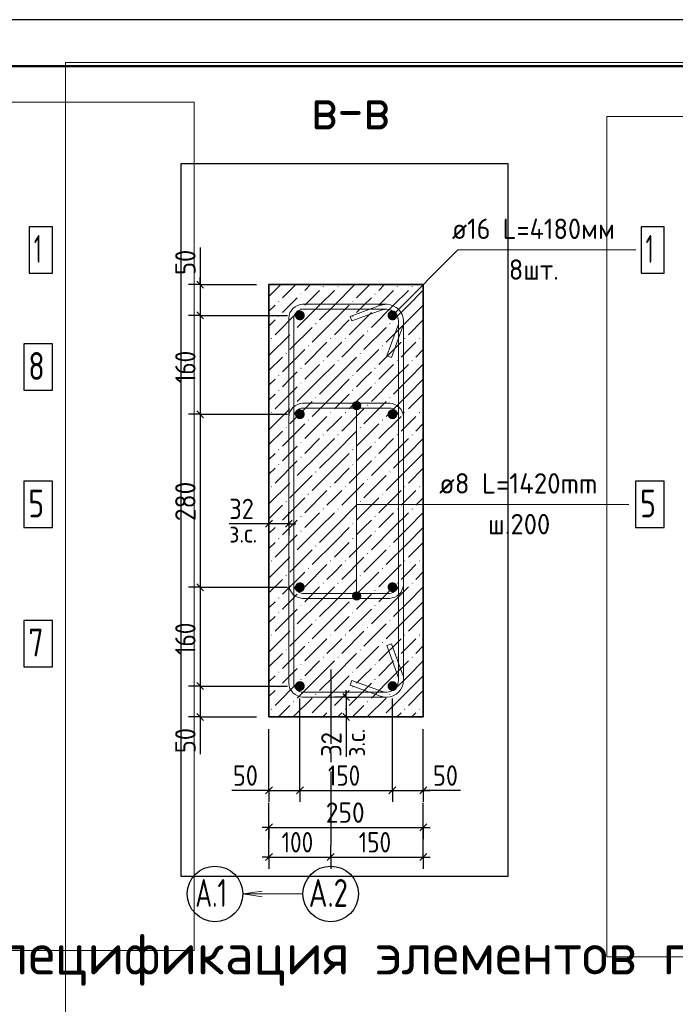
# Model space of a CAD drawing. Header units: millimetres. Extents: x 0 to 50400, y 0 to 35640.
# Tile 10 of 11: x 30698 to 39195, y 22889 to 35640. Entities that reach past the tile are written whole.
import ezdxf

# ---------------------------------------------------------------- set-up
doc = ezdxf.new("R2010")
doc.units = ezdxf.units.MM
doc.linetypes.add('______2', pattern=[324, 240, -84])
doc.linetypes.add('______5', pattern=[1320, 960, -120, 120, -120])
for name, color, linetype, lineweight in [('Standard', 7, 'Continuous', 25), ('Выпуски арматуры Г-обр.', 52, 'Continuous', 25), ('ЖБ Пилон', 7, 'Continuous', 35), ('Заголовок чертежа', 7, 'Continuous', 25), ('Позиционная метка линия выноска', 7, 'Continuous', 13)]:
    doc.layers.add(name, color=color, linetype=linetype, lineweight=lineweight)
for name, color, linetype, true_color in [('Оси', 7, '______5', 0x656565), ('Стена фоновая арматура Х1', 7, '______2', 0xa0a0a0), ('Стена Хомут', 7, '______2', 0xa0a0a0)]:
    doc.layers.add(name, color=color, linetype=linetype, true_color=true_color)
doc.layers.add('Размерная выноска', color=7, linetype='Continuous')
doc.styles.add('ISOCPEUR', font='txt')

msp = doc.modelspace()

# ---------------------------------------------------------------- hatches: boundary and pattern name
at = {"layer": 'ЖБ Пилон', "linetype": 'Continuous', "lineweight": 18, "transparency": 33554687}
for points in [[(34632, 32175), (34624, 32183), (34632, 32191), (34639, 32183)], [(34824, 32175), (34816, 32183), (34824, 32191), (34831, 32183)], [(35592, 32175), (35584, 32183), (35592, 32191), (35599, 32183)], [(35784, 32175), (35776, 32183), (35784, 32191), (35791, 32183)], [(34344, 32079), (34336, 32087), (34344, 32095), (34351, 32087)], [(35304, 32079), (35296, 32087), (35304, 32095), (35311, 32087)], [(34056, 31983), (34048, 31991), (34056, 31999), (34063, 31991)], [(34344, 31887), (34336, 31895), (34344, 31903), (34351, 31895)], [(35016, 31983), (35008, 31991), (35016, 31999), (35023, 31991)], [(35304, 31887), (35296, 31895), (35304, 31903), (35311, 31895)], [(34056, 31791), (34048, 31799), (34056, 31807), (34063, 31799)], [(35016, 31791), (35008, 31799), (35016, 31807), (35023, 31799)], [(34536, 31695), (34528, 31703), (34536, 31711), (34543, 31703)], [(35496, 31695), (35488, 31703), (35496, 31711), (35503, 31703)], [(33960, 31503), (33952, 31511), (33960, 31519), (33967, 31511)], [(34248, 31599), (34240, 31607), (34248, 31615), (34255, 31607)], [(34728, 31503), (34720, 31511), (34728, 31519), (34735, 31511)], [(34920, 31503), (34912, 31511), (34920, 31519), (34927, 31511)], [(35208, 31599), (35200, 31607), (35208, 31615), (35215, 31607)], [(35688, 31503), (35680, 31511), (35688, 31519), (35695, 31511)], [(35880, 31503), (35872, 31511), (35880, 31519), (35887, 31511)], [(34440, 31407), (34432, 31415), (34440, 31423), (34447, 31415)], [(35400, 31407), (35392, 31415), (35400, 31423), (35407, 31415)], [(34152, 31311), (34144, 31319), (34152, 31327), (34159, 31319)], [(35112, 31311), (35104, 31319), (35112, 31327), (35119, 31319)], [(34344, 31119), (34336, 31127), (34344, 31135), (34351, 31127)], [(34632, 31215), (34624, 31223), (34632, 31231), (34639, 31223)], [(34824, 31215), (34816, 31223), (34824, 31231), (34831, 31223)], [(35304, 31119), (35296, 31127), (35304, 31135), (35311, 31127)], [(35592, 31215), (35584, 31223), (35592, 31231), (35599, 31223)], [(35784, 31215), (35776, 31223), (35784, 31231), (35791, 31223)], [(34056, 31023), (34048, 31031), (34056, 31039), (34063, 31031)], [(35016, 31023), (35008, 31031), (35016, 31039), (35023, 31031)], [(34344, 30927), (34336, 30935), (34344, 30943), (34351, 30935)], [(35304, 30927), (35296, 30935), (35304, 30943), (35311, 30935)], [(34056, 30831), (34048, 30839), (34056, 30847), (34063, 30839)], [(34536, 30735), (34528, 30743), (34536, 30751), (34543, 30743)], [(35016, 30831), (35008, 30839), (35016, 30847), (35023, 30839)], [(35496, 30735), (35488, 30743), (35496, 30751), (35503, 30743)], [(34248, 30639), (34240, 30647), (34248, 30655), (34255, 30647)], [(35208, 30639), (35200, 30647), (35208, 30655), (35215, 30647)], [(33960, 30543), (33952, 30551), (33960, 30559), (33967, 30551)], [(34728, 30543), (34720, 30551), (34728, 30559), (34735, 30551)], [(34920, 30543), (34912, 30551), (34920, 30559), (34927, 30551)], [(35688, 30543), (35680, 30551), (35688, 30559), (35695, 30551)], [(35880, 30543), (35872, 30551), (35880, 30559), (35887, 30551)], [(34152, 30351), (34144, 30359), (34152, 30367), (34159, 30359)], [(34440, 30447), (34432, 30455), (34440, 30463), (34447, 30455)], [(35112, 30351), (35104, 30359), (35112, 30367), (35119, 30359)], [(35400, 30447), (35392, 30455), (35400, 30463), (35407, 30455)], [(34632, 30255), (34624, 30263), (34632, 30271), (34639, 30263)], [(34824, 30255), (34816, 30263), (34824, 30271), (34831, 30263)], [(35592, 30255), (35584, 30263), (35592, 30271), (35599, 30263)], [(35784, 30255), (35776, 30263), (35784, 30271), (35791, 30263)], [(34344, 30159), (34336, 30167), (34344, 30175), (34351, 30167)], [(35304, 30159), (35296, 30167), (35304, 30175), (35311, 30167)], [(34056, 30063), (34048, 30071), (34056, 30079), (34063, 30071)], [(34344, 29967), (34336, 29975), (34344, 29983), (34351, 29975)], [(35016, 30063), (35008, 30071), (35016, 30079), (35023, 30071)], [(35304, 29967), (35296, 29975), (35304, 29983), (35311, 29975)], [(34056, 29871), (34048, 29879), (34056, 29887), (34063, 29879)], [(35016, 29871), (35008, 29879), (35016, 29887), (35023, 29879)], [(34536, 29775), (34528, 29783), (34536, 29791), (34543, 29783)], [(35496, 29775), (35488, 29783), (35496, 29791), (35503, 29783)], [(33960, 29583), (33952, 29591), (33960, 29599), (33967, 29591)], [(34248, 29679), (34240, 29687), (34248, 29695), (34255, 29687)], [(34728, 29583), (34720, 29591), (34728, 29599), (34735, 29591)], [(34920, 29583), (34912, 29591), (34920, 29599), (34927, 29591)], [(35208, 29679), (35200, 29687), (35208, 29695), (35215, 29687)], [(35688, 29583), (35680, 29591), (35688, 29599), (35695, 29591)], [(35880, 29583), (35872, 29591), (35880, 29599), (35887, 29591)], [(34440, 29487), (34432, 29495), (34440, 29503), (34447, 29495)], [(35400, 29487), (35392, 29495), (35400, 29503), (35407, 29495)], [(34152, 29391), (34144, 29399), (34152, 29407), (34159, 29399)], [(35112, 29391), (35104, 29399), (35112, 29407), (35119, 29399)], [(34344, 29199), (34336, 29207), (34344, 29215), (34351, 29207)], [(34632, 29295), (34624, 29303), (34632, 29311), (34639, 29303)], [(34824, 29295), (34816, 29303), (34824, 29311), (34831, 29303)], [(35304, 29199), (35296, 29207), (35304, 29215), (35311, 29207)], [(35592, 29295), (35584, 29303), (35592, 29311), (35599, 29303)], [(35784, 29295), (35776, 29303), (35784, 29311), (35791, 29303)], [(34056, 29103), (34048, 29111), (34056, 29119), (34063, 29111)], [(35016, 29103), (35008, 29111), (35016, 29119), (35023, 29111)], [(34344, 29007), (34336, 29015), (34344, 29023), (34351, 29015)], [(35304, 29007), (35296, 29015), (35304, 29023), (35311, 29015)], [(34056, 28911), (34048, 28919), (34056, 28927), (34063, 28919)], [(34536, 28815), (34528, 28823), (34536, 28831), (34543, 28823)], [(35016, 28911), (35008, 28919), (35016, 28927), (35023, 28919)], [(35496, 28815), (35488, 28823), (35496, 28831), (35503, 28823)], [(34248, 28719), (34240, 28727), (34248, 28735), (34255, 28727)], [(35208, 28719), (35200, 28727), (35208, 28735), (35215, 28727)], [(33960, 28623), (33952, 28631), (33960, 28639), (33967, 28631)], [(34728, 28623), (34720, 28631), (34728, 28639), (34735, 28631)], [(34920, 28623), (34912, 28631), (34920, 28639), (34927, 28631)], [(35688, 28623), (35680, 28631), (35688, 28639), (35695, 28631)], [(35880, 28623), (35872, 28631), (35880, 28639), (35887, 28631)], [(34152, 28431), (34144, 28439), (34152, 28447), (34159, 28439)], [(34440, 28527), (34432, 28535), (34440, 28543), (34447, 28535)], [(35112, 28431), (35104, 28439), (35112, 28447), (35119, 28439)], [(35400, 28527), (35392, 28535), (35400, 28543), (35407, 28535)], [(34632, 28335), (34624, 28343), (34632, 28351), (34639, 28343)], [(34824, 28335), (34816, 28343), (34824, 28351), (34831, 28343)], [(35592, 28335), (35584, 28343), (35592, 28351), (35599, 28343)], [(35784, 28335), (35776, 28343), (35784, 28351), (35791, 28343)], [(34344, 28239), (34336, 28247), (34344, 28255), (34351, 28247)], [(35304, 28239), (35296, 28247), (35304, 28255), (35311, 28247)], [(34056, 28143), (34048, 28151), (34056, 28159), (34063, 28151)], [(34344, 28047), (34336, 28055), (34344, 28063), (34351, 28055)], [(35016, 28143), (35008, 28151), (35016, 28159), (35023, 28151)], [(35304, 28047), (35296, 28055), (35304, 28063), (35311, 28055)], [(34056, 27951), (34048, 27959), (34056, 27967), (34063, 27959)], [(35016, 27951), (35008, 27959), (35016, 27967), (35023, 27959)], [(34536, 27855), (34528, 27863), (34536, 27871), (34543, 27863)], [(35496, 27855), (35488, 27863), (35496, 27871), (35503, 27863)], [(33960, 27663), (33952, 27671), (33960, 27679), (33967, 27671)], [(34248, 27759), (34240, 27767), (34248, 27775), (34255, 27767)], [(34728, 27663), (34720, 27671), (34728, 27679), (34735, 27671)], [(34920, 27663), (34912, 27671), (34920, 27679), (34927, 27671)], [(35208, 27759), (35200, 27767), (35208, 27775), (35215, 27767)], [(35688, 27663), (35680, 27671), (35688, 27679), (35695, 27671)], [(35880, 27663), (35872, 27671), (35880, 27679), (35887, 27671)], [(34440, 27567), (34432, 27575), (34440, 27583), (34447, 27575)], [(35400, 27567), (35392, 27575), (35400, 27583), (35407, 27575)], [(34152, 27471), (34144, 27479), (34152, 27487), (34159, 27479)], [(35112, 27471), (35104, 27479), (35112, 27487), (35119, 27479)], [(34344, 27279), (34336, 27287), (34344, 27295), (34351, 27287)], [(34632, 27375), (34624, 27383), (34632, 27391), (34639, 27383)], [(34824, 27375), (34816, 27383), (34824, 27391), (34831, 27383)], [(35304, 27279), (35296, 27287), (35304, 27295), (35311, 27287)], [(35592, 27375), (35584, 27383), (35592, 27391), (35599, 27383)], [(35784, 27375), (35776, 27383), (35784, 27391), (35791, 27383)], [(34056, 27183), (34048, 27191), (34056, 27199), (34063, 27191)], [(35016, 27183), (35008, 27191), (35016, 27199), (35023, 27191)], [(34344, 27087), (34336, 27095), (34344, 27103), (34351, 27095)], [(35304, 27087), (35296, 27095), (35304, 27103), (35311, 27095)], [(34056, 26991), (34048, 26999), (34056, 27007), (34063, 26999)], [(34536, 26895), (34528, 26903), (34536, 26911), (34543, 26903)], [(35016, 26991), (35008, 26999), (35016, 27007), (35023, 26999)], [(35496, 26895), (35488, 26903), (35496, 26911), (35503, 26903)], [(34248, 26799), (34240, 26807), (34248, 26815), (34255, 26807)], [(35208, 26799), (35200, 26807), (35208, 26815), (35215, 26807)], [(33960, 26703), (33952, 26711), (33960, 26719), (33967, 26711)], [(34728, 26703), (34720, 26711), (34728, 26719), (34735, 26711)], [(34920, 26703), (34912, 26711), (34920, 26719), (34927, 26711)], [(35688, 26703), (35680, 26711), (35688, 26719), (35695, 26711)], [(35880, 26703), (35872, 26711), (35880, 26719), (35887, 26711)], [(34436, 26610), (34432, 26615), (34440, 26623), (34447, 26615), (34443, 26610)], [(35396, 26610), (35392, 26615), (35400, 26623), (35407, 26615), (35403, 26610)]]:
    msp.add_hatch(color=7, dxfattribs=at).paths.add_polyline_path(points, flags=16)
at = {"layer": 'Позиционная метка линия выноска', "linetype": 'Continuous', "lineweight": 13, "transparency": 33554687}
for points in [[(35112, 30669), (35019, 30669), (35011, 30642)], [(35112, 30669), (35011, 30642), (35119, 30642)], [(35119, 30642), (35011, 30642), (35019, 30615)], [(35092, 30689), (35038, 30689), (35019, 30669)], [(35092, 30689), (35019, 30669), (35112, 30669)], [(35119, 30642), (35019, 30615), (35112, 30615)], [(35112, 30615), (35019, 30615), (35038, 30596)], [(35038, 30689), (35092, 30689), (35065, 30696)], [(35112, 30615), (35038, 30596), (35092, 30596)], [(35092, 30596), (35038, 30596), (35065, 30588)], [(35011, 28178), (35119, 28178), (35112, 28205)], [(35011, 28178), (35112, 28205), (35019, 28205)], [(35019, 28205), (35112, 28205), (35092, 28225)], [(35019, 28205), (35092, 28225), (35038, 28225)], [(35038, 28225), (35092, 28225), (35065, 28232)], [(35019, 28151), (35119, 28178), (35011, 28178)], [(35019, 28151), (35112, 28151), (35119, 28178)], [(35038, 28132), (35112, 28151), (35019, 28151)], [(35038, 28132), (35092, 28132), (35112, 28151)], [(35092, 28132), (35038, 28132), (35065, 28124)]]:
    msp.add_hatch(color=7, dxfattribs=at).paths.add_polyline_path(points)
at = {"layer": 'Стена фоновая арматура Х1', "linetype": 'Continuous', "lineweight": 18, "transparency": 33554687}
for points in [[(34393, 31810), (34388, 31835), (34375, 31856), (34354, 31869), (34329, 31874), (34305, 31869), (34284, 31856), (34270, 31835), (34265, 31810), (34270, 31786), (34284, 31765), (34305, 31751), (34329, 31746), (34354, 31751), (34375, 31765), (34388, 31786)], [(35593, 31810), (35588, 31835), (35575, 31856), (35554, 31869), (35529, 31874), (35505, 31869), (35484, 31856), (35470, 31835), (35465, 31810), (35470, 31786), (35484, 31765), (35505, 31751), (35529, 31746), (35554, 31751), (35575, 31765), (35588, 31786)], [(34393, 30530), (34388, 30555), (34375, 30576), (34354, 30589), (34329, 30594), (34305, 30589), (34284, 30576), (34270, 30555), (34265, 30530), (34270, 30506), (34284, 30485), (34305, 30471), (34329, 30466), (34354, 30471), (34375, 30485), (34388, 30506)], [(35593, 30530), (35588, 30555), (35575, 30576), (35554, 30589), (35529, 30594), (35505, 30589), (35484, 30576), (35470, 30555), (35465, 30530), (35470, 30506), (35484, 30485), (35505, 30471), (35529, 30466), (35554, 30471), (35575, 30485), (35588, 30506)], [(34393, 28290), (34388, 28315), (34375, 28336), (34354, 28349), (34329, 28354), (34305, 28349), (34284, 28336), (34270, 28315), (34265, 28290), (34270, 28266), (34284, 28245), (34305, 28231), (34329, 28226), (34354, 28231), (34375, 28245), (34388, 28266)], [(35593, 28290), (35588, 28315), (35575, 28336), (35554, 28349), (35529, 28354), (35505, 28349), (35484, 28336), (35470, 28315), (35465, 28290), (35470, 28266), (35484, 28245), (35505, 28231), (35529, 28226), (35554, 28231), (35575, 28245), (35588, 28266)], [(34393, 27010), (34388, 27035), (34375, 27056), (34354, 27069), (34329, 27074), (34305, 27069), (34284, 27056), (34270, 27035), (34265, 27010), (34270, 26986), (34284, 26965), (34305, 26951), (34329, 26946), (34354, 26951), (34375, 26965), (34388, 26986)], [(35593, 27010), (35588, 27035), (35575, 27056), (35554, 27069), (35529, 27074), (35505, 27069), (35484, 27056), (35470, 27035), (35465, 27010), (35470, 26986), (35484, 26965), (35505, 26951), (35529, 26946), (35554, 26951), (35575, 26965), (35588, 26986)]]:
    msp.add_hatch(color=7, dxfattribs=at).paths.add_polyline_path(points)

# ---------------------------------------------------------------- linework, layer by layer
at = {"layer": 'Standard', "color": 7, "linetype": 'Continuous', "lineweight": -3, "transparency": 33554687}
for p, q in [((33037, 32210), (33037, 32300)), ((33037, 32210), (32887, 32210)), ((33037, 32210), (33187, 32210)), ((33037, 32210), (33769, 32210)), ((33037, 32210), (33037, 31810)), ((33037, 31810), (32887, 31810)), ((33037, 31810), (33187, 31810)), ((33037, 31810), (34169, 31810)), ((33037, 31810), (33037, 30530)), ((33037, 30530), (32887, 30530)), ((33037, 30530), (33187, 30530)), ((33037, 30530), (34169, 30530)), ((33037, 30530), (33037, 28290)), ((33929, 29112), (33929, 29262)), ((34186, 29112), (34186, 29262)), ((33929, 29112), (33839, 29112)), ((33929, 29112), (33929, 28962)), ((34186, 29112), (33929, 29112)), ((34186, 29112), (34186, 28962)), ((34186, 29112), (34276, 29112)), ((33037, 28290), (32887, 28290)), ((33037, 28290), (33187, 28290)), ((33037, 28290), (34169, 28290)), ((33037, 28290), (33037, 27010)), ((33037, 27010), (32887, 27010)), ((33037, 27010), (33187, 27010)), ((33037, 27010), (34169, 27010)), ((33037, 27010), (33037, 26610)), ((34929, 26867), (34929, 26957)), ((34929, 26867), (34779, 26867)), ((34929, 26867), (35079, 26867)), ((34929, 26867), (34929, 26610)), ((33037, 26610), (32887, 26610)), ((33037, 26610), (33187, 26610)), ((33037, 26610), (33769, 26610)), ((33037, 26610), (33037, 26520)), ((34929, 26610), (34779, 26610)), ((34929, 26610), (35079, 26610)), ((34929, 26610), (34929, 26520)), ((33929, 25659), (33929, 25809)), ((34329, 25659), (34329, 25809)), ((35529, 25659), (35529, 25809)), ((35929, 25659), (35929, 25809)), ((33929, 25659), (33839, 25659)), ((33929, 25659), (33929, 25509)), ((33929, 25659), (34329, 25659)), ((34329, 25659), (34329, 25509)), ((34329, 25659), (35529, 25659)), ((35529, 25659), (35529, 25509)), ((35529, 25659), (35929, 25659)), ((35929, 25659), (35929, 25509)), ((35929, 25659), (36019, 25659)), ((33929, 25179), (33929, 25499)), ((35929, 25179), (35929, 25499)), ((33929, 25179), (33929, 25329)), ((35929, 25179), (35929, 25329)), ((33929, 25179), (33839, 25179)), ((33929, 24795), (33929, 25192)), ((33929, 25179), (33929, 25029)), ((33929, 25179), (35929, 25179)), ((35929, 24795), (35929, 25192)), ((35929, 25179), (35929, 25029)), ((35929, 25179), (36019, 25179)), ((33929, 24795), (33929, 24945)), ((34729, 24795), (34729, 24945)), ((35929, 24795), (35929, 24945)), ((33929, 24795), (33839, 24795)), ((33929, 24795), (33929, 24645)), ((33929, 24795), (34729, 24795)), ((34729, 24795), (34729, 24645)), ((34729, 24795), (34729, 24795)), ((34729, 24795), (35929, 24795)), ((35929, 24795), (35929, 24645)), ((35929, 24795), (36019, 24795))]:
    msp.add_line(p, q, dxfattribs=at)
at = {"layer": 'Standard', "color": 7, "linetype": 'Continuous', "lineweight": 25, "transparency": 33554687}
for p, q in [((32992, 32255), (33082, 32165)), ((32992, 31855), (33082, 31765)), ((32992, 30575), (33082, 30485)), ((33974, 29157), (33884, 29067)), ((34231, 29157), (34141, 29067)), ((32992, 28335), (33082, 28245)), ((32992, 27055), (33082, 26965)), ((34884, 26912), (34974, 26822)), ((32992, 26655), (33082, 26565)), ((34884, 26655), (34974, 26565)), ((33884, 25614), (33974, 25704)), ((34284, 25614), (34374, 25704)), ((35484, 25614), (35574, 25704)), ((35884, 25614), (35974, 25704)), ((33884, 25134), (33974, 25224)), ((35884, 25134), (35974, 25224)), ((33884, 24750), (33974, 24840)), ((34684, 24750), (34774, 24840)), ((35884, 24750), (35974, 24840))]:
    msp.add_line(p, q, dxfattribs=at)
msp.add_lwpolyline([(0, 0), (50400, 0), (50400, 35640), (0, 35640), (0, 0)], close=True, dxfattribs=at)
at = {"layer": 'Standard', "color": 7, "linetype": 'Continuous', "lineweight": 13, "transparency": 33554687}
for points in [[(50400, 35640), (0, 35640), (0, 0), (50400, 0), (50400, 35640)], [(50400, 35640), (0, 35640), (0, 0), (50400, 0), (50400, 35640)], [(39906, 35084), (31290, 35084), (31290, 21806), (39906, 21806), (39906, 35084)], [(32960, 34573), (21708, 34573), (21708, 23585), (32960, 23585), (32960, 34573)], [(49560, 34387), (38308, 34387), (38308, 23504), (49560, 23504), (49560, 34387)]]:
    msp.add_lwpolyline(points, dxfattribs=at)
at = {"layer": 'Standard', "color": 7, "linetype": 'Continuous', "lineweight": 50, "transparency": 33554687}
msp.add_lwpolyline([(2400, 35040), (49800, 35040), (49800, 600), (2400, 600), (2400, 35040)], close=True, dxfattribs=at)
at = {"layer": 'Standard', "color": 254, "linetype": 'Continuous', "lineweight": -3, "true_color": 0xc4c4ff, "transparency": 33554687}
msp.add_lwpolyline([(37028, 24546), (37028, 33772), (32788, 33772), (32788, 24546), (37028, 24546)], dxfattribs=at)
at = {"layer": 'Standard', "color": 7, "linetype": 'Continuous', "lineweight": -3, "transparency": 33554687}
for points in [[(34329, 25659), (34329, 25680), (34329, 25680), (34329, 25680), (34329, 25680), (34329, 26850)], [(35529, 25659), (35529, 25680), (35529, 25680), (35529, 26850)], [(33929, 25659), (33929, 25680), (33929, 25680), (33929, 25680), (33929, 25680), (33929, 26416), (33929, 26416), (33929, 26450)], [(35929, 25659), (35929, 25680), (35929, 25680), (35929, 26450)]]:
    msp.add_lwpolyline(points, dxfattribs=at)
at = {"layer": 'Выпуски арматуры Г-обр.', "color": 7, "linetype": 'Continuous', "lineweight": 25, "transparency": 33554687}
for points in [[(30750, 30843), (31122, 30843), (31122, 31443), (30750, 31443), (30750, 30843)], [(30750, 27261), (31122, 27261), (31122, 27861), (30750, 27861), (30750, 27261)]]:
    msp.add_lwpolyline(points, dxfattribs=at)
at = {"layer": 'ЖБ Пилон', "color": 9, "linetype": 'Continuous', "lineweight": 18, "true_color": 0xc7c7c7, "transparency": 33554687}
for p, q in [((33929, 32057), (34083, 32210)), ((34104, 32039), (34275, 32210)), ((34392, 32135), (34467, 32210)), ((34392, 31943), (34584, 32135)), ((34584, 31943), (34776, 32135)), ((34776, 31943), (35043, 32210)), ((35064, 32039), (35235, 32210)), ((35352, 32135), (35427, 32210)), ((35352, 31943), (35544, 32135)), ((35544, 31943), (35736, 32135)), ((35736, 31943), (35929, 32137)), ((34296, 32039), (34200, 31943)), ((35256, 32039), (35160, 31943)), ((33929, 31865), (34008, 31943)), ((34200, 31943), (34104, 31847)), ((34584, 31943), (34296, 31655)), ((34584, 31751), (34776, 31943)), ((34776, 31751), (34968, 31943)), ((35160, 31943), (35064, 31847)), ((35544, 31943), (35256, 31655)), ((35544, 31751), (35736, 31943)), ((35736, 31751), (35928, 31943)), ((34008, 31559), (34296, 31847)), ((34968, 31559), (35256, 31847)), ((33929, 31673), (34008, 31751)), ((34200, 31367), (34488, 31655)), ((34776, 31751), (34488, 31463)), ((34776, 31559), (34968, 31751)), ((35160, 31367), (35448, 31655)), ((35736, 31751), (35448, 31463)), ((35736, 31559), (35928, 31751)), ((33929, 31289), (34200, 31559)), ((34872, 31271), (35160, 31559)), ((35928, 31559), (35929, 31561)), ((34392, 31175), (34680, 31463)), ((34872, 31463), (34776, 31367)), ((35352, 31175), (35640, 31463)), ((35832, 31463), (35736, 31367)), ((33929, 31097), (34104, 31271)), ((34104, 31079), (34392, 31367)), ((34776, 31367), (34680, 31271)), ((34776, 30983), (35064, 31271)), ((35064, 31079), (35352, 31367)), ((35736, 31367), (35640, 31271)), ((35832, 31271), (35929, 31369)), ((34392, 30983), (34584, 31175)), ((34584, 30983), (34776, 31175)), ((35352, 30983), (35544, 31175)), ((35544, 30983), (35736, 31175)), ((35736, 30983), (35929, 31177)), ((34296, 31079), (34200, 30983)), ((35256, 31079), (35160, 30983)), ((33929, 30905), (34008, 30983)), ((34008, 30599), (34296, 30887)), ((34200, 30983), (34104, 30887)), ((34584, 30983), (34296, 30695)), ((34584, 30791), (34776, 30983)), ((34776, 30791), (34968, 30983)), ((34968, 30599), (35256, 30887)), ((35160, 30983), (35064, 30887)), ((35544, 30983), (35256, 30695)), ((35544, 30791), (35736, 30983)), ((35736, 30791), (35928, 30983)), ((33929, 30713), (34008, 30791)), ((34776, 30791), (34488, 30503)), ((34776, 30599), (34968, 30791)), ((35736, 30791), (35448, 30503)), ((35736, 30599), (35928, 30791)), ((34200, 30407), (34488, 30695)), ((35160, 30407), (35448, 30695)), ((33929, 30329), (34200, 30599)), ((34392, 30215), (34680, 30503)), ((34872, 30503), (34776, 30407)), ((34872, 30311), (35160, 30599)), ((35352, 30215), (35640, 30503)), ((35832, 30503), (35736, 30407)), ((35928, 30599), (35929, 30601)), ((34104, 30119), (34392, 30407)), ((34776, 30407), (34680, 30311)), ((35064, 30119), (35352, 30407)), ((35736, 30407), (35640, 30311)), ((35832, 30311), (35929, 30409)), ((33929, 30137), (34104, 30311)), ((34776, 30023), (35064, 30311)), ((34296, 30119), (34200, 30023)), ((34392, 30023), (34584, 30215)), ((34584, 30023), (34776, 30215)), ((35256, 30119), (35160, 30023)), ((35352, 30023), (35544, 30215)), ((35544, 30023), (35736, 30215)), ((35736, 30023), (35929, 30217)), ((33929, 29945), (34008, 30023)), ((34200, 30023), (34104, 29927)), ((34584, 30023), (34296, 29735)), ((34584, 29831), (34776, 30023)), ((34776, 29831), (34968, 30023)), ((35160, 30023), (35064, 29927)), ((35544, 30023), (35256, 29735)), ((35544, 29831), (35736, 30023)), ((35736, 29831), (35928, 30023)), ((34008, 29639), (34296, 29927)), ((34968, 29639), (35256, 29927)), ((33929, 29753), (34008, 29831)), ((34200, 29447), (34488, 29735)), ((34776, 29831), (34488, 29543)), ((34776, 29639), (34968, 29831)), ((35160, 29447), (35448, 29735)), ((35736, 29831), (35448, 29543)), ((35736, 29639), (35928, 29831)), ((33929, 29369), (34200, 29639)), ((34872, 29351), (35160, 29639)), ((35928, 29639), (35929, 29641)), ((34392, 29255), (34680, 29543)), ((34872, 29543), (34776, 29447)), ((35352, 29255), (35640, 29543)), ((35832, 29543), (35736, 29447)), ((33929, 29177), (34104, 29351)), ((34104, 29159), (34392, 29447)), ((34776, 29447), (34680, 29351)), ((34776, 29063), (35064, 29351)), ((35064, 29159), (35352, 29447)), ((35736, 29447), (35640, 29351)), ((35832, 29351), (35929, 29449)), ((34392, 29063), (34584, 29255)), ((34584, 29063), (34776, 29255)), ((35352, 29063), (35544, 29255)), ((35544, 29063), (35736, 29255)), ((35736, 29063), (35929, 29257)), ((34296, 29159), (34200, 29063)), ((35256, 29159), (35160, 29063)), ((33929, 28985), (34008, 29063)), ((34008, 28679), (34296, 28967)), ((34200, 29063), (34104, 28967)), ((34584, 29063), (34296, 28775)), ((34584, 28871), (34776, 29063)), ((34776, 28871), (34968, 29063)), ((34968, 28679), (35256, 28967)), ((35160, 29063), (35064, 28967)), ((35544, 29063), (35256, 28775)), ((35544, 28871), (35736, 29063)), ((35736, 28871), (35928, 29063)), ((33929, 28793), (34008, 28871)), ((34776, 28871), (34488, 28583)), ((34776, 28679), (34968, 28871)), ((35736, 28871), (35448, 28583)), ((35736, 28679), (35928, 28871)), ((34200, 28487), (34488, 28775)), ((35160, 28487), (35448, 28775)), ((33929, 28409), (34200, 28679)), ((34392, 28295), (34680, 28583)), ((34872, 28583), (34776, 28487)), ((34872, 28391), (35160, 28679)), ((35352, 28295), (35640, 28583)), ((35832, 28583), (35736, 28487)), ((35928, 28679), (35929, 28681)), ((34104, 28199), (34392, 28487)), ((34776, 28487), (34680, 28391)), ((35064, 28199), (35352, 28487)), ((35736, 28487), (35640, 28391)), ((35832, 28391), (35929, 28489)), ((33929, 28217), (34104, 28391)), ((34776, 28103), (35064, 28391)), ((34296, 28199), (34200, 28103)), ((34392, 28103), (34584, 28295)), ((34584, 28103), (34776, 28295)), ((35256, 28199), (35160, 28103)), ((35352, 28103), (35544, 28295)), ((35544, 28103), (35736, 28295)), ((35736, 28103), (35929, 28297)), ((33929, 28025), (34008, 28103)), ((34200, 28103), (34104, 28007)), ((34584, 28103), (34296, 27815)), ((34584, 27911), (34776, 28103)), ((34776, 27911), (34968, 28103)), ((35160, 28103), (35064, 28007)), ((35544, 28103), (35256, 27815)), ((35544, 27911), (35736, 28103)), ((35736, 27911), (35928, 28103)), ((34008, 27719), (34296, 28007)), ((34968, 27719), (35256, 28007)), ((33929, 27833), (34008, 27911)), ((34200, 27527), (34488, 27815)), ((34776, 27911), (34488, 27623)), ((34776, 27719), (34968, 27911)), ((35160, 27527), (35448, 27815)), ((35736, 27911), (35448, 27623)), ((35736, 27719), (35928, 27911)), ((33929, 27449), (34200, 27719)), ((34872, 27431), (35160, 27719)), ((35928, 27719), (35929, 27721)), ((34392, 27335), (34680, 27623)), ((34872, 27623), (34776, 27527)), ((35352, 27335), (35640, 27623)), ((35832, 27623), (35736, 27527)), ((33929, 27257), (34104, 27431)), ((34104, 27239), (34392, 27527)), ((34776, 27527), (34680, 27431)), ((34776, 27143), (35064, 27431)), ((35064, 27239), (35352, 27527)), ((35736, 27527), (35640, 27431)), ((35832, 27431), (35929, 27529)), ((34392, 27143), (34584, 27335)), ((34584, 27143), (34776, 27335)), ((35352, 27143), (35544, 27335)), ((35544, 27143), (35736, 27335)), ((35736, 27143), (35929, 27337)), ((34296, 27239), (34200, 27143)), ((35256, 27239), (35160, 27143)), ((33929, 27065), (34008, 27143)), ((34008, 26759), (34296, 27047)), ((34200, 27143), (34104, 27047)), ((34584, 27143), (34296, 26855)), ((34584, 26951), (34776, 27143)), ((34776, 26951), (34968, 27143)), ((34968, 26759), (35256, 27047)), ((35160, 27143), (35064, 27047)), ((35544, 27143), (35256, 26855)), ((35544, 26951), (35736, 27143)), ((35736, 26951), (35928, 27143)), ((33929, 26873), (34008, 26951)), ((34776, 26951), (34488, 26663)), ((34776, 26759), (34968, 26951)), ((35736, 26951), (35448, 26663)), ((35736, 26759), (35928, 26951)), ((34243, 26610), (34488, 26855)), ((35203, 26610), (35448, 26855)), ((34051, 26610), (34200, 26759)), ((34627, 26610), (34680, 26663)), ((34872, 26663), (34819, 26610)), ((35011, 26610), (35160, 26759)), ((35587, 26610), (35640, 26663)), ((35832, 26663), (35779, 26610)), ((35928, 26759), (35929, 26761))]:
    msp.add_line(p, q, dxfattribs=at)
at = {"layer": 'ЖБ Пилон', "color": 7, "linetype": 'Continuous', "lineweight": 35, "transparency": 33554687}
for p, q in [((33929, 32210), (33929, 26610)), ((35929, 32210), (33929, 32210)), ((35929, 26610), (35929, 32210)), ((33929, 26610), (35929, 26610))]:
    msp.add_line(p, q, dxfattribs=at)
at = {"layer": 'Оси', "color": 8, "linetype": '______5', "lineweight": -3, "transparency": 33554687}
msp.add_line((34729, 27224), (34729, 24678), dxfattribs=at)
at = {"layer": 'Оси', "color": 7, "linetype": 'Continuous', "lineweight": -3, "transparency": 33554687}
for centre in [(33229, 24318), (34729, 24318)]:
    msp.add_circle(centre, 360, dxfattribs=at)
at = {"layer": 'Позиционная метка линия выноска', "color": 7, "linetype": 'Continuous', "lineweight": 13, "transparency": 33554687}
for p, q in [((35562, 31843), (36378, 32659)), ((36378, 32659), (38683, 32659)), ((35011, 30642), (35011, 30642)), ((35065, 30696), (35065, 30696)), ((35119, 30642), (35119, 30642)), ((35065, 30588), (35065, 30588)), ((35065, 28178), (35065, 29362)), ((35065, 28232), (35065, 28232)), ((35011, 28178), (35011, 28178)), ((35065, 28124), (35065, 28124)), ((35119, 28178), (35119, 28178)), ((33841, 24354), (33589, 24318)), ((34369, 24318), (33589, 24318)), ((33589, 24318), (33859, 24318)), ((33589, 24318), (33589, 24318)), ((33589, 24318), (33589, 24318)), ((33589, 24318), (33589, 24318)), ((33589, 24318), (33841, 24282))]:
    msp.add_line(p, q, dxfattribs=at)
msp.add_lwpolyline([(35065, 30642), (35065, 29362), (38591, 29362)], dxfattribs=at)
for centre in [(35065, 30642), (35065, 28178)]:
    msp.add_circle(centre, 54, dxfattribs=at)
at = {"layer": 'Размерная выноска', "color": 7, "linetype": 'Continuous', "lineweight": -3, "transparency": 33554687}
for p, q in [((33037, 32690), (33037, 32210)), ((33929, 29112), (33413, 29112)), ((33037, 26610), (33037, 26130)), ((34929, 26610), (34929, 26094)), ((33929, 25659), (33449, 25659)), ((36409, 25659), (35929, 25659))]:
    msp.add_line(p, q, dxfattribs=at)
at = {"layer": 'Стена фоновая арматура Х1', "color": 7, "linetype": 'Continuous', "lineweight": 25, "transparency": 33554687}
for points in [[(30822, 32359), (31122, 32359), (31122, 32959), (30822, 32959), (30822, 32359)], [(38751, 32359), (39051, 32359), (39051, 32959), (38751, 32959), (38751, 32359)]]:
    msp.add_lwpolyline(points, dxfattribs=at)
at = {"layer": 'Стена Хомут', "color": 7, "linetype": 'Continuous', "lineweight": 13, "transparency": 33554687}
for points in [[(35457, 31285), (35600, 31677), (35602, 31683), (35604, 31690), (35606, 31696), (35607, 31702), (35608, 31709), (35609, 31716), (35609, 31722), (35609, 31729), (35609, 31736), (35605, 31765), (35596, 31795), (35581, 31821), (35562, 31843), (35540, 31862), (35514, 31877), (35484, 31886), (35455, 31890), (34369, 31890), (34347, 31887), (34324, 31880), (34303, 31868), (34286, 31854), (34272, 31837), (34260, 31816), (34252, 31793), (34249, 31770), (34249, 28330), (34252, 28308), (34260, 28285), (34272, 28264), (34286, 28247), (34303, 28233), (34324, 28221), (34347, 28213), (34369, 28210), (35489, 28210), (35512, 28213), (35535, 28221), (35556, 28233), (35573, 28247), (35587, 28264), (35599, 28285), (35606, 28308), (35609, 28330), (35609, 31736), (35605, 31765), (35596, 31795), (35581, 31821), (35562, 31843), (35540, 31862), (35514, 31877), (35484, 31886), (35455, 31890), (35448, 31890), (35441, 31890), (35435, 31890), (35428, 31889), (35421, 31888), (35415, 31887), (35409, 31885), (35402, 31883), (35396, 31881), (35004, 31738), (34982, 31798), (35375, 31942), (35383, 31944), (35392, 31947), (35401, 31949), (35410, 31951), (35419, 31952), (35429, 31953), (35438, 31954), (35447, 31954), (35460, 31954), (35499, 31949), (35540, 31935), (35577, 31914), (35608, 31889), (35633, 31858), (35654, 31821), (35668, 31780), (35673, 31741), (35673, 28326), (35669, 28293), (35657, 28259), (35640, 28227), (35618, 28201), (35592, 28180), (35561, 28162), (35526, 28151), (35494, 28146), (34365, 28146), (34332, 28151), (34298, 28162), (34266, 28180), (34240, 28201), (34219, 28227), (34201, 28259), (34190, 28293), (34185, 28326), (34185, 31775), (34190, 31807), (34201, 31842), (34219, 31873), (34240, 31899), (34266, 31921), (34298, 31938), (34332, 31950), (34365, 31954), (35460, 31954), (35499, 31949), (35540, 31935), (35577, 31914), (35608, 31889), (35633, 31858), (35654, 31821), (35668, 31780), (35673, 31741), (35673, 31728), (35673, 31719), (35672, 31710), (35671, 31700), (35670, 31691), (35668, 31682), (35666, 31673), (35663, 31664), (35661, 31656), (35517, 31263), (35457, 31285)], [(35517, 27558), (35661, 27165), (35663, 27156), (35666, 27147), (35668, 27138), (35670, 27129), (35671, 27120), (35672, 27111), (35673, 27102), (35673, 27093), (35673, 27080), (35668, 27041), (35654, 27000), (35633, 26963), (35608, 26932), (35577, 26906), (35540, 26885), (35499, 26872), (35460, 26866), (34365, 26866), (34332, 26871), (34298, 26882), (34266, 26900), (34240, 26921), (34219, 26947), (34201, 26979), (34190, 27013), (34185, 27046), (34185, 30495), (34190, 30527), (34201, 30562), (34219, 30593), (34240, 30619), (34266, 30641), (34298, 30658), (34332, 30670), (34365, 30674), (35494, 30674), (35526, 30670), (35561, 30658), (35592, 30641), (35618, 30619), (35640, 30593), (35657, 30562), (35669, 30527), (35673, 30495), (35673, 27080), (35668, 27041), (35654, 27000), (35633, 26963), (35608, 26932), (35577, 26906), (35540, 26885), (35499, 26872), (35460, 26866), (35447, 26866), (35438, 26867), (35429, 26867), (35419, 26868), (35410, 26870), (35401, 26871), (35392, 26874), (35383, 26876), (35375, 26879), (34982, 27022), (35004, 27082), (35396, 26939), (35402, 26937), (35409, 26936), (35415, 26934), (35421, 26933), (35428, 26932), (35435, 26931), (35441, 26930), (35448, 26930), (35455, 26930), (35484, 26934), (35514, 26944), (35540, 26959), (35562, 26977), (35581, 26999), (35596, 27026), (35605, 27055), (35609, 27084), (35609, 30490), (35606, 30513), (35599, 30536), (35587, 30557), (35573, 30574), (35556, 30588), (35535, 30600), (35512, 30607), (35489, 30610), (34369, 30610), (34347, 30607), (34324, 30600), (34303, 30588), (34286, 30574), (34272, 30557), (34260, 30536), (34252, 30513), (34249, 30490), (34249, 27050), (34252, 27028), (34260, 27005), (34272, 26984), (34286, 26967), (34303, 26953), (34324, 26941), (34347, 26933), (34369, 26930), (35455, 26930), (35484, 26934), (35514, 26944), (35540, 26959), (35562, 26977), (35581, 26999), (35596, 27026), (35605, 27055), (35609, 27084), (35609, 27092), (35609, 27098), (35609, 27105), (35608, 27112), (35607, 27118), (35606, 27125), (35604, 27131), (35602, 27137), (35600, 27144), (35457, 27536), (35517, 27558)]]:
    msp.add_lwpolyline(points, dxfattribs=at)
at = {"layer": 'Стена Хомут', "color": 7, "linetype": 'Continuous', "lineweight": 25, "transparency": 33554687}
for points in [[(30750, 29062), (31122, 29062), (31122, 29662), (30750, 29662), (30750, 29062)], [(38679, 29062), (39051, 29062), (39051, 29662), (38679, 29662), (38679, 29062)]]:
    msp.add_lwpolyline(points, dxfattribs=at)

# ---------------------------------------------------------------- texts
at = {"layer": 'Standard', "color": 7, "linetype": 'Continuous', "lineweight": 25, "transparency": 33554687, "char_height": 264, "attachment_point": 7, "rotation": 90, "style": 'ISOCPEUR'}
for s, insert, width in [('\\W0.87;50', (32977, 32335), 484.73), ('\\W0.83;160', (32977, 30933), 610.29), ('\\W0.91;280', (32977, 29146), 674.39), ('\\W0.83;160', (32977, 27413), 610.29), ('\\W0.87;50', (32977, 26142), 484.72), ('\\W0.87;32', (34869, 26095), 484.73)]:
    msp.add_mtext(s, dxfattribs=dict(at, insert=insert, width=width))
at = {"layer": 'Standard', "color": 7, "linetype": 'Continuous', "lineweight": 25, "transparency": 33554687, "char_height": 264, "attachment_point": 7, "style": 'ISOCPEUR'}
for s, insert, width in [('\\W0.87;32', (33414, 29172), 484.71), ('\\W0.87;50', (33461, 25719), 484.71), ('\\W0.83;150', (34692, 25719), 610.29), ('\\W0.87;50', (36054, 25719), 484.72), ('\\W0.91;250', (34665, 25239), 674.39), ('\\W0.83;100', (34092, 24855), 610.29), ('\\W0.83;150', (35092, 24855), 610.29)]:
    msp.add_mtext(s, dxfattribs=dict(at, insert=insert, width=width))
at = {"layer": 'Standard', "color": 7, "linetype": 'Continuous', "lineweight": 18, "transparency": 33554687, "insert": (33415, 28868), "char_height": 240, "width": 551.95, "attachment_point": 7, "style": 'ISOCPEUR'}
msp.add_mtext('\\W0.90;з.с.', dxfattribs=at)
at = {"layer": 'Standard', "color": 7, "linetype": 'Continuous', "lineweight": 18, "transparency": 33554687, "insert": (35173, 26096), "char_height": 240, "width": 551.93, "attachment_point": 7, "rotation": 90, "style": 'ISOCPEUR'}
msp.add_mtext('\\W0.90;з.с.', dxfattribs=at)
at = {"layer": 'Standard', "color": 7, "linetype": 'Continuous', "lineweight": 50, "transparency": 33554687, "insert": (30046, 23128), "char_height": 540, "width": 13163.79, "attachment_point": 7, "style": 'ISOCPEUR'}
msp.add_mtext('\\W0.98;Спецификация элементов пилона П5.1', dxfattribs=at)
at = {"layer": 'Выпуски арматуры Г-обр.', "color": 7, "linetype": 'Continuous', "lineweight": 13, "transparency": 33554687, "char_height": 360, "width": 391.69, "attachment_point": 7, "style": 'ISOCPEUR'}
for s, insert in [('\\W0.78;8', (30810, 30975)), ('\\W0.78;7', (30810, 27393))]:
    msp.add_mtext(s, dxfattribs=dict(at, insert=insert))
at = {"layer": 'Заголовок чертежа', "color": 7, "linetype": 'Continuous', "lineweight": 50, "transparency": 33554687, "insert": (34473, 34219), "char_height": 540, "width": 1379.43, "attachment_point": 7, "style": 'ISOCPEUR'}
msp.add_mtext('\\W0.91;в-в', dxfattribs=at)
at = {"layer": 'Оси', "color": 7, "linetype": 'Continuous', "lineweight": 25, "transparency": 33554687, "char_height": 360, "attachment_point": 7, "style": 'ISOCPEUR'}
for s, insert, width in [('\\W0.67;А.1', (32974, 24150), 631.22), ('\\W0.75;А.2', (34444, 24150), 705.31)]:
    msp.add_mtext(s, dxfattribs=dict(at, insert=insert, width=width))
at = {"layer": 'Стена фоновая арматура Х1', "color": 7, "linetype": 'Continuous', "lineweight": 13, "transparency": 33554687, "attachment_point": 7, "style": 'ISOCPEUR'}
for s, insert, char_height, width in [('\\W0.94;ø16 L=4180мм ', (36298, 32800), 264, 2498.72), ('\\W0.56;1', (30882, 32491), 360, 279.99), ('\\W0.56;1', (38811, 32491), 360, 279.99), ('\\W0.94;8шт. ', (37037, 32272), 264, 1021.93)]:
    msp.add_mtext(s, dxfattribs=dict(at, insert=insert, char_height=char_height, width=width))
at = {"layer": 'Стена Хомут', "color": 7, "linetype": 'Continuous', "lineweight": 13, "transparency": 33554687, "attachment_point": 7, "style": 'ISOCPEUR'}
for s, insert, char_height, width in [('\\W0.96;ø8 L=1420mm ', (36134, 29503), 264, 2422.07), ('\\W0.78;5', (30810, 29194), 360, 391.69), ('\\W0.78;5', (38739, 29194), 360, 391.69), ('\\W0.95;ш.200 ', (36768, 28975), 264, 1154.55)]:
    msp.add_mtext(s, dxfattribs=dict(at, insert=insert, char_height=char_height, width=width))

doc.saveas('drawing.dxf')
